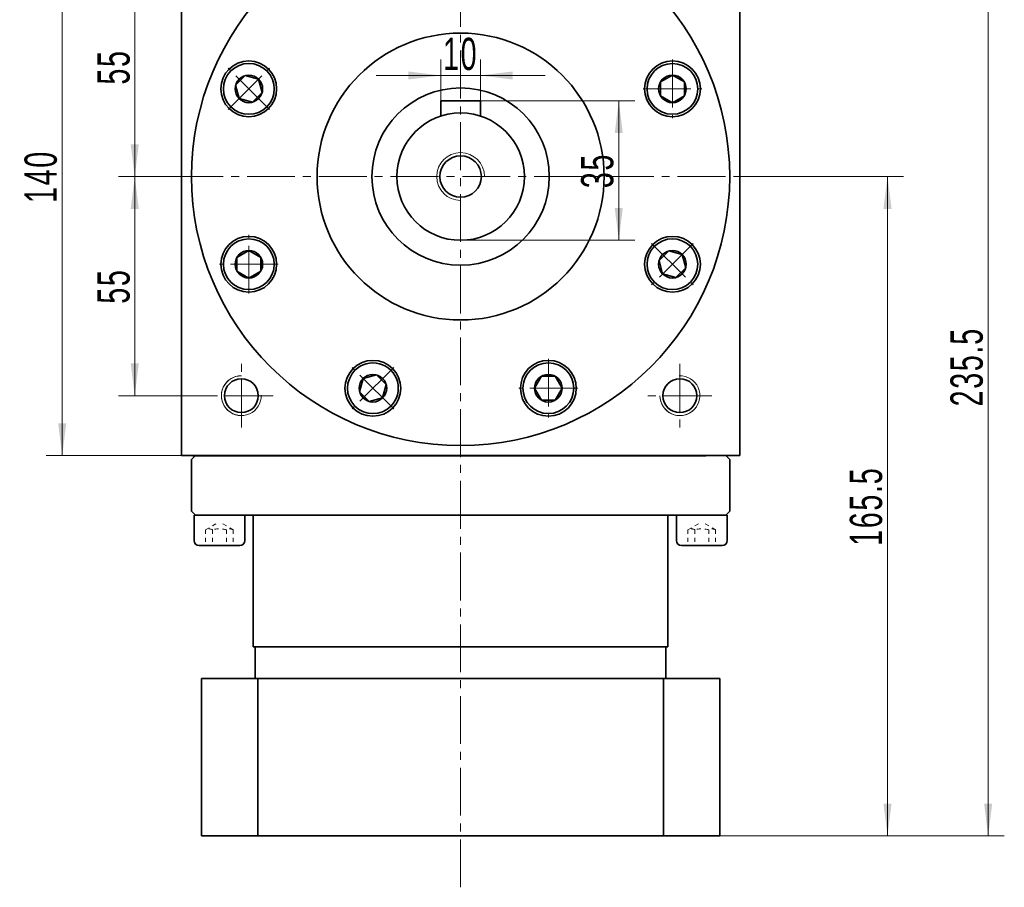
# Model space of a CAD drawing. Header units: millimetres. Extents: x 1594 to 2542, y 265 to 927.
# Tile 4 of 5: x 2092 to 2339, y 560 to 778. Entities that reach past the tile are written whole.
import ezdxf

# ---------------------------------------------------------------- set-up
doc = ezdxf.new("R2010")
doc.units = ezdxf.units.MM
doc.set_wipeout_variables(frame=1)
doc.linetypes.add('点画线', pattern=[18, 12, -2, 2, -2])
doc.linetypes.add('虚线', pattern=[2, 1, -1])
doc.layers.get('0').update_dxf_attribs({"lineweight": 35})
for name, color, linetype, lineweight in [('中心线层', 1, '点画线', 18), ('尺寸线层', 3, 'Continuous', 18), ('粗实线', 7, 'Continuous', 50), ('粗实线层', 7, 'Continuous', 35), ('虚线层', 6, '虚线', 18)]:
    doc.layers.add(name, color=color, linetype=linetype, lineweight=lineweight)
doc.styles.add('标准', font='txt', dxfattribs={"width": 0.667})
doc.dimstyles.new('a4-1-1.5', dxfattribs={"dimtxt": 4.5, "dimasz": 4.5, "dimexe": 2.25, "dimexo": 0, "dimgap": 0.75, "dimtad": 1, "dimdec": 3, "dimdsep": 46, "dimtxsty": '标准', "dimblk": '_CAXARROW', "dimcen": 0, "dimdle": 9, "dimazin": 2, "dimtfac": 0.707107, "dimtdec": 3, "dimtix": 1, "dimtmove": 2, "dimatfit": 3, "dimfxl": 0, "dimfrac": 2, "dimtolj": 1, "dimarcsym": 0})

# ---------------------------------------------------------------- blocks, each defined once
blk = doc.blocks.new('*X24')
at = {"layer": '尺寸线层', "linetype": 'Continuous'}
for points in [[(2121.08, 793.42), (2120.07, 785.32), (2122.09, 785.32)], [(2121.08, 738.42), (2120.07, 746.52), (2122.09, 746.52)]]:
    blk.add_hatch(color=0, dxfattribs=at).paths.add_polyline_path(points, flags=0)
at = {"layer": '尺寸线层', "color": 0, "linetype": 'Continuous'}
for p, q in [((2139.82, 793.42), (2117.03, 793.42)), ((2121.08, 738.42), (2121.08, 793.42)), ((2131.26, 738.42), (2117.03, 738.42))]:
    blk.add_line(p, q, dxfattribs=at)
at = {"layer": '尺寸线层', "color": 0, "insert": (2115.81, 765.92), "char_height": 8.1, "width": 16.2, "attachment_point": 5, "rotation": 90, "line_spacing_factor": 1.15057, "style": '标准'}
blk.add_mtext('\\T1.1;55', dxfattribs=at)
blk = doc.blocks.new('_CAXARROW')
blk.add_hatch(color=0).paths.add_polyline_path([(0, 0), (-1, 0.125), (-1, -0.125)], flags=0)
blk = doc.blocks.new('*X25')
at = {"layer": '尺寸线层', "linetype": 'Continuous'}
for points in [[(2121.08, 738.42), (2122.09, 730.32), (2120.07, 730.32)], [(2121.08, 683.42), (2122.09, 691.52), (2120.07, 691.52)]]:
    blk.add_hatch(color=0, dxfattribs=at).paths.add_polyline_path(points, flags=0)
at = {"layer": '尺寸线层', "color": 0, "linetype": 'Continuous'}
for p, q in [((2131.26, 738.42), (2117.03, 738.42)), ((2121.08, 738.42), (2121.08, 683.42)), ((2139.82, 683.42), (2117.03, 683.42))]:
    blk.add_line(p, q, dxfattribs=at)
at = {"layer": '尺寸线层', "color": 0, "insert": (2115.81, 710.92), "char_height": 8.1, "width": 16.2, "attachment_point": 5, "rotation": 90, "line_spacing_factor": 1.15057, "style": '标准'}
blk.add_mtext('\\T1.1;55', dxfattribs=at)
blk = doc.blocks.new('*X26')
at = {"layer": '尺寸线层', "linetype": 'Continuous'}
for points in [[(2102.89, 808.42), (2103.9, 800.32), (2101.88, 800.32)], [(2102.89, 668.42), (2103.9, 676.52), (2101.88, 676.52)]]:
    blk.add_hatch(color=0, dxfattribs=at).paths.add_polyline_path(points, flags=0)
at = {"layer": '尺寸线层', "color": 0, "linetype": 'Continuous'}
for p, q in [((2132.82, 808.42), (2098.84, 808.42)), ((2102.89, 808.42), (2102.89, 668.42)), ((2135.69, 668.42), (2098.84, 668.42))]:
    blk.add_line(p, q, dxfattribs=at)
at = {"layer": '尺寸线层', "color": 0, "insert": (2097.53, 738.42), "char_height": 8.1, "width": 21.529, "attachment_point": 5, "rotation": 90, "line_spacing_factor": 1.15057, "style": '标准'}
blk.add_mtext('\\T1.1;140', dxfattribs=at)
blk = doc.blocks.new('*X27')
at = {"layer": '尺寸线层', "linetype": 'Continuous'}
for points in [[(2309.91, 738.42), (2310.92, 730.32), (2308.9, 730.32)], [(2309.91, 572.92), (2310.92, 581.02), (2308.9, 581.02)]]:
    blk.add_hatch(color=0, dxfattribs=at).paths.add_polyline_path(points, flags=0)
at = {"layer": '尺寸线层', "color": 0, "linetype": 'Continuous'}
for p, q in [((2271.57, 738.42), (2313.96, 738.42)), ((2309.91, 738.42), (2309.91, 572.92)), ((2267.82, 572.92), (2313.96, 572.92))]:
    blk.add_line(p, q, dxfattribs=at)
at = {"layer": '尺寸线层', "color": 0, "insert": (2304.55, 655.67), "char_height": 8.1, "width": 37.4509, "attachment_point": 5, "rotation": 90, "line_spacing_factor": 1.15057, "style": '标准'}
blk.add_mtext('\\T1.1;165.5', dxfattribs=at)
blk = doc.blocks.new('*X28')
at = {"layer": '尺寸线层', "linetype": 'Continuous'}
for points in [[(2335.16, 808.42), (2334.14, 800.32), (2336.17, 800.32)], [(2335.16, 572.92), (2334.14, 581.02), (2336.17, 581.02)]]:
    blk.add_hatch(color=0, dxfattribs=at).paths.add_polyline_path(points, flags=0)
at = {"layer": '尺寸线层', "color": 0, "linetype": 'Continuous'}
for p, q in [((2272.82, 808.42), (2339.21, 808.42)), ((2335.16, 572.92), (2335.16, 808.42)), ((2267.82, 572.92), (2339.21, 572.92))]:
    blk.add_line(p, q, dxfattribs=at)
at = {"layer": '尺寸线层', "color": 0, "insert": (2329.8, 690.67), "char_height": 8.1, "width": 37.8014, "attachment_point": 5, "rotation": 90, "line_spacing_factor": 1.15057, "style": '标准'}
blk.add_mtext('\\T1.1;235.5', dxfattribs=at)
blk = doc.blocks.new('*X29')
at = {"layer": '中心线层', "linetype": '点画线', "lineweight": 18}
for p, q in [((0, -7.37), (0, 7.37)), ((-7.37, 0), (7.37, 0))]:
    blk.add_line(p, q, dxfattribs=at)
at = {"layer": '粗实线层'}
for p, q in [((-3.46, 0), (-1.73, 3)), ((-1.73, 3), (1.73, 3)), ((3.46, 0), (1.73, 3)), ((3.46, 0), (1.73, 3)), ((-3.46, 0), (-1.73, -3)), ((3.46, 0), (1.73, -3)), ((-1.73, -3), (1.73, -3))]:
    blk.add_line(p, q, dxfattribs=at)
blk.add_circle((0, 0), 3.46, dxfattribs=at)
for start, end in [(0, 180), (180, 360)]:
    blk.add_arc((0, 0), 6.37, start, end, dxfattribs=at)
blk = doc.blocks.new('*X46')
at = {"layer": '尺寸线层', "linetype": 'Continuous'}
for points in [[(2242.5, 757.42), (2243.51, 749.32), (2241.48, 749.32)], [(2242.5, 722.42), (2243.51, 730.52), (2241.48, 730.52)]]:
    blk.add_hatch(color=0, dxfattribs=at).paths.add_polyline_path(points, flags=0)
at = {"layer": '尺寸线层', "color": 0, "linetype": 'Continuous'}
for p, q in [((2207.82, 757.42), (2246.55, 757.42)), ((2242.5, 757.42), (2242.5, 722.42)), ((2202.82, 722.42), (2246.55, 722.42))]:
    blk.add_line(p, q, dxfattribs=at)
at = {"layer": '尺寸线层', "color": 0, "insert": (2237.14, 739.92), "char_height": 8.1, "width": 16.2, "attachment_point": 5, "rotation": 90, "line_spacing_factor": 1.15057, "style": '标准'}
blk.add_mtext('\\T1.1;35', dxfattribs=at)
blk = doc.blocks.new('*X47')
at = {"layer": '尺寸线层', "linetype": 'Continuous'}
for points in [[(2197.82, 763.79), (2189.72, 762.78), (2189.72, 764.8)], [(2207.82, 763.79), (2215.92, 762.78), (2215.92, 764.8)]]:
    blk.add_hatch(color=0, dxfattribs=at).paths.add_polyline_path(points, flags=0)
at = {"layer": '尺寸线层', "color": 0, "linetype": 'Continuous'}
for p, q in [((2197.82, 757.42), (2197.82, 767.84)), ((2207.82, 757.42), (2207.82, 767.84)), ((2224.02, 763.79), (2181.62, 763.79))]:
    blk.add_line(p, q, dxfattribs=at)
at = {"layer": '尺寸线层', "color": 0, "insert": (2202.82, 769.15), "char_height": 8.1, "width": 16.2, "attachment_point": 5, "line_spacing_factor": 1.15057, "style": '标准'}
blk.add_mtext('\\T1.1;10', dxfattribs=at)

msp = doc.modelspace()

# ---------------------------------------------------------------- linework, layer by layer
at = {"color": 7, "linetype": 'Continuous', "lineweight": 0}
for centre, start, end in [((2147.8241, 683.4212), 90, 285), ((2257.8241, 683.4212), 180, 15)]:
    msp.add_arc(centre, 5, start, end, dxfattribs=at)
at = {"layer": '中心线层'}
for p, q in [((2202.8241, 560.0317), (2202.8241, 811.4212)), ((2131.2581, 738.4212), (2271.5741, 738.4212)), ((2147.8241, 675.4212), (2147.8241, 691.4212)), ((2257.8241, 691.4212), (2257.8241, 675.4212)), ((2155.8241, 683.4212), (2139.8241, 683.4212)), ((2265.8241, 683.4212), (2249.8241, 683.4212))]:
    msp.add_line(p, q, dxfattribs=at)
at = {"layer": '粗实线', "color": 0, "lineweight": 40}
msp.add_line((2135.6921, 668.4212), (2264.3241, 668.4212), dxfattribs=at)
msp.add_line((2135.6921, 668.4212), (2264.3241, 668.4212), dxfattribs=at)
at = {"layer": '粗实线层'}
for p, q in [((2132.8241, 668.4212), (2132.8241, 808.4212)), ((2272.8241, 668.4212), (2272.8241, 808.4212)), ((2207.8241, 757.4212), (2197.8241, 757.4212)), ((2197.8241, 757.4212), (2197.8241, 753.6198)), ((2207.8241, 757.4212), (2207.8241, 753.6198)), ((2136.3241, 668.4212), (2135.3241, 667.4212)), ((2135.3241, 667.4212), (2135.3241, 654.4212)), ((2136.3241, 668.4212), (2147.8241, 668.4212)), ((2270.3241, 667.4212), (2269.3241, 668.4212)), ((2270.3241, 654.4212), (2270.3241, 667.4212)), ((2136.3241, 653.4212), (2135.3241, 654.4212)), ((2148.6891, 653.4212), (2135.9591, 653.4212)), ((2135.9591, 653.4212), (2135.9591, 647.0542)), ((2136.3241, 653.4212), (2269.3241, 653.4212)), ((2148.6891, 647.0542), (2148.6891, 653.4212)), ((2150.8241, 620.4212), (2150.8241, 653.4212)), ((2254.8241, 620.4212), (2254.8241, 653.4212)), ((2256.9591, 653.4212), (2269.6891, 653.4212)), ((2256.9591, 647.0542), (2256.9591, 653.4212)), ((2269.3241, 653.4212), (2270.3241, 654.4212)), ((2269.6891, 653.4212), (2269.6891, 647.0542)), ((2137.2321, 645.7812), (2147.4161, 645.7812)), ((2268.4161, 645.7812), (2258.2321, 645.7812)), ((2150.8241, 620.4212), (2254.8241, 620.4212)), ((2151.3241, 612.4212), (2151.3241, 620.4212)), ((2254.3241, 612.4212), (2254.3241, 620.4212)), ((2267.8241, 612.4212), (2137.8241, 612.4212)), ((2137.8241, 572.9212), (2137.8241, 612.4212)), ((2151.9645, 572.9212), (2151.9645, 612.4212)), ((2253.6837, 572.9212), (2253.6837, 612.4212)), ((2267.8241, 572.9212), (2267.8241, 612.4212)), ((2137.8241, 572.9212), (2267.8241, 572.9212))]:
    msp.add_line(p, q, dxfattribs=at)
msp.add_lwpolyline([(2272.8241, 668.4212), (2132.8241, 668.4212)], dxfattribs=at)
for centre, radius in [((2202.8241, 738.4212), 67.5), ((2202.8241, 738.4212), 36), ((2149.6793, 760.4345), 7), ((2255.969, 760.4345), 7), ((2202.8241, 738.4212), 22.25), ((2202.8241, 738.4212), 16), ((2202.8241, 738.4212), 5.2), ((2149.6793, 716.4078), 7), ((2255.969, 716.4078), 7), ((2180.8108, 685.2763), 7), ((2224.8374, 685.2763), 7), ((2147.8241, 683.4212), 4.25), ((2257.8241, 683.4212), 4.25)]:
    msp.add_circle(centre, radius, dxfattribs=at)
at = {"layer": '粗实线层', "lineweight": 18}
for centre, radius, start, end in [((2202.8241, 738.4212), 6, 0, 270), ((2147.8241, 683.4212), 5, 90, 1.923165), ((2257.8241, 683.4212), 5, 180, 91.923165)]:
    msp.add_arc(centre, radius, start, end, dxfattribs=at)
at = {"layer": '粗实线层'}
for centre, start, end in [((2137.2321, 647.0542), 180, 270), ((2147.4161, 647.0542), 270, 0), ((2258.2321, 647.0542), 180, 270), ((2268.4161, 647.0542), 270, 0)]:
    msp.add_arc(centre, 1.273, start, end, dxfattribs=at)
at = {"layer": '虚线层'}
for p, q in [((2138.86, 649.7812), (2142.3241, 651.7812)), ((2138.86, 649.7812), (2138.86, 645.7812)), ((2140.5921, 649.7812), (2140.5921, 645.7812)), ((2145.7882, 649.7812), (2142.3241, 651.7812)), ((2144.0562, 649.7812), (2144.0562, 645.7812)), ((2145.7882, 649.7812), (2145.7882, 645.7812)), ((2259.86, 649.7812), (2263.3241, 651.7812)), ((2259.86, 649.7812), (2259.86, 645.7812)), ((2261.5921, 649.7812), (2261.5921, 645.7812)), ((2266.7882, 649.7812), (2263.3241, 651.7812)), ((2265.0562, 649.7812), (2265.0562, 645.7812)), ((2266.7882, 649.7812), (2266.7882, 645.7812))]:
    msp.add_line(p, q, dxfattribs=at)
for centre, radius, start, end in [((2139.7261, 648.0491), 1.9365, 63.434949, 116.565051), ((2142.3241, 643.201), 6.8043, 75.252867, 104.747133), ((2144.9222, 648.0491), 1.9365, 63.434949, 116.565051), ((2260.7261, 648.0491), 1.9365, 63.434949, 116.565051), ((2263.3241, 643.201), 6.8043, 75.252867, 104.747133), ((2265.9222, 648.0491), 1.9365, 63.434949, 116.565051)]:
    msp.add_arc(centre, radius, start, end, dxfattribs=at)

# ---------------------------------------------------------------- dimensions: what is measured, and where the dimension line sits
at = {"layer": '尺寸线层'}
for base, p1, p2, angle, picture, middle in [((2102.8901, 668.4212), (2132.8241, 808.4212), (2135.6921, 668.4212), 270, '*X26', (2097.5339, 738.4212)), ((2335.1555, 808.4212), (2267.8241, 572.9212), (2272.8241, 808.4212), 90, '*X28', (2329.7993, 690.6712)), ((2121.0799, 793.4212), (2131.2581, 738.4212), (2139.8241, 793.4212), 90, '*X24', (2115.8113, 765.9212)), ((2242.4957, 722.4212), (2207.8241, 757.4212), (2202.8241, 722.4212), 270, '*X46', (2237.1395, 739.9212)), ((2121.0799, 683.4212), (2131.2581, 738.4212), (2139.8241, 683.4212), 270, '*X25', (2115.8113, 710.9212)), ((2309.9105, 572.9212), (2271.5741, 738.4212), (2267.8241, 572.9212), 270, '*X27', (2304.5543, 655.6712))]:
    dim = msp.add_linear_dim(base=base, p1=p1, p2=p2, angle=angle, dimstyle='a4-1-1.5', override={"dimsah": 1, "dimtfill": 1, "dimtzin": 8}, dxfattribs=at)
    dim.commit()
    dim.dimension.update_dxf_attribs({"geometry": picture, "text_midpoint": middle})
dim = msp.add_linear_dim(base=(2197.8241, 763.79), p1=(2207.8241, 757.4212), p2=(2197.8241, 757.4212), dimstyle='a4-1-1.5', override={"dimsah": 1, "dimtfill": 1, "dimtzin": 8}, dxfattribs=at)
dim.commit()
dim.dimension.update_dxf_attribs({"geometry": '*X47', "text_midpoint": (2202.8241, 769.1462)})

# ---------------------------------------------------------------- next in the draw order: wipeouts: each hides what was drawn before it
for points in [[(2154.2018, 764.9262), (2154.1778, 764.95), (2154.1537, 764.9738), (2154.1295, 764.9973), (2154.1051, 765.0208), (2154.0807, 765.0441), (2154.0561, 765.0673), (2154.0313, 765.0904), (2154.0065, 765.1134), (2153.9815, 765.1362), (2153.9565, 765.1588), (2153.9312, 765.1814), (2153.9059, 765.2038), (2153.8805, 765.2261), (2153.8549, 765.2482), (2153.8292, 765.2702), (2153.8034, 765.292), (2153.7775, 765.3138), (2153.7515, 765.3354), (2153.7254, 765.3568), (2153.6991, 765.3781), (2153.6727, 765.3993), (2153.6463, 765.4203), (2153.6197, 765.4412), (2153.593, 765.462), (2153.5661, 765.4826), (2153.5392, 765.503), (2153.5122, 765.5233), (2153.4851, 765.5435), (2153.4578, 765.5635), (2153.4305, 765.5834), (2153.4305, 765.5834), (2153.1838, 765.7531), (2152.9293, 765.911), (2152.6678, 766.0568), (2152.3997, 766.1901), (2152.1256, 766.3106), (2151.8461, 766.4181), (2151.5619, 766.5124), (2151.2736, 766.5931), (2150.9818, 766.6603), (2150.6871, 766.7136), (2150.3903, 766.753), (2150.092, 766.7784), (2149.7927, 766.7898), (2149.4933, 766.7871), (2149.1944, 766.7703), (2148.8965, 766.7394), (2148.6005, 766.6946), (2148.3069, 766.6359), (2148.0163, 766.5634), (2147.7295, 766.4774), (2147.4471, 766.378), (2147.1696, 766.2654), (2146.8978, 766.1399), (2146.6321, 766.0017), (2146.3733, 765.8512), (2146.1218, 765.6887), (2145.8782, 765.5146), (2145.6431, 765.3292), (2145.417, 765.1329), (2145.2003, 764.9262), (2145.2003, 764.9262), (2144.9936, 764.7095), (2144.7974, 764.4834), (2144.6119, 764.2483), (2144.4378, 764.0047), (2144.2753, 763.7532), (2144.1248, 763.4944), (2143.9866, 763.2287), (2143.8611, 762.9569), (2143.7485, 762.6794), (2143.6491, 762.397), (2143.5631, 762.1102), (2143.4906, 761.8196), (2143.4319, 761.526), (2143.3871, 761.23), (2143.3563, 760.9321), (2143.3394, 760.6332), (2143.3367, 760.3338), (2143.3481, 760.0346), (2143.3735, 759.7362), (2143.4129, 759.4394), (2143.4662, 759.1447), (2143.5334, 758.8529), (2143.6141, 758.5646), (2143.7084, 758.2804), (2143.8159, 758.0009), (2143.9364, 757.7268), (2144.0697, 757.4587), (2144.2155, 757.1972), (2144.3734, 756.9428), (2144.5431, 756.696), (2144.5431, 756.696), (2144.563, 756.6687), (2144.583, 756.6415), (2144.6032, 756.6143), (2144.6235, 756.5873), (2144.644, 756.5604), (2144.6646, 756.5336), (2144.6853, 756.5069), (2144.7062, 756.4803), (2144.7272, 756.4538), (2144.7484, 756.4274), (2144.7697, 756.4012), (2144.7912, 756.375), (2144.8127, 756.349), (2144.8345, 756.3231), (2144.8563, 756.2973), (2144.8783, 756.2716), (2144.9005, 756.246), (2144.9227, 756.2206), (2144.9451, 756.1953), (2144.9677, 756.1701), (2144.9904, 756.145), (2145.0132, 756.12), (2145.0361, 756.0952), (2145.0592, 756.0704), (2145.0824, 756.0458), (2145.1057, 756.0214), (2145.1292, 755.997), (2145.1528, 755.9728), (2145.1765, 755.9487), (2145.2003, 755.9247), (2145.2003, 755.9247), (2145.442, 755.6953), (2145.6954, 755.4789), (2145.9598, 755.2761), (2146.2344, 755.0873), (2146.5186, 754.9132), (2146.8114, 754.7542), (2147.1122, 754.6107), (2147.42, 754.4832), (2147.7342, 754.372), (2148.0537, 754.2773), (2148.3777, 754.1995), (2148.7054, 754.1388), (2149.0357, 754.0953), (2149.3679, 754.0692), (2149.7011, 754.0605), (2150.0342, 754.0692), (2150.3664, 754.0953), (2150.6968, 754.1388), (2151.0244, 754.1995), (2151.3484, 754.2773), (2151.668, 754.372), (2151.9821, 754.4832), (2152.2899, 754.6107), (2152.5907, 754.7542), (2152.8836, 754.9132), (2153.1677, 755.0873), (2153.4423, 755.2761), (2153.7067, 755.4789), (2153.9601, 755.6953), (2154.2018, 755.9247), (2154.2018, 755.9247), (2154.4312, 756.1664), (2154.6476, 756.4198), (2154.8505, 756.6842), (2155.0392, 756.9588), (2155.2133, 757.243), (2155.3723, 757.5358), (2155.5158, 757.8366), (2155.6433, 758.1444), (2155.7545, 758.4586), (2155.8492, 758.7781), (2155.927, 759.1021), (2155.9877, 759.4298), (2156.0312, 759.7601), (2156.0573, 760.0923), (2156.0661, 760.4255), (2156.0573, 760.7586), (2156.0312, 761.0908), (2155.9877, 761.4212), (2155.927, 761.7488), (2155.8492, 762.0728), (2155.7545, 762.3923), (2155.6433, 762.7065), (2155.5158, 763.0143), (2155.3723, 763.3151), (2155.2133, 763.608), (2155.0392, 763.8921), (2154.8505, 764.1667), (2154.6476, 764.4311), (2154.4312, 764.6845)], [(2255.9472, 754.0605), (2255.981, 754.0605), (2256.0148, 754.0608), (2256.0486, 754.0613), (2256.0825, 754.0619), (2256.1163, 754.0627), (2256.1501, 754.0637), (2256.1839, 754.0649), (2256.2176, 754.0662), (2256.2514, 754.0677), (2256.2852, 754.0694), (2256.319, 754.0713), (2256.3527, 754.0734), (2256.3864, 754.0756), (2256.4202, 754.0781), (2256.4539, 754.0807), (2256.4876, 754.0834), (2256.5213, 754.0864), (2256.5549, 754.0895), (2256.5886, 754.0929), (2256.6222, 754.0964), (2256.6558, 754.1), (2256.6894, 754.1039), (2256.723, 754.1079), (2256.7566, 754.1121), (2256.7901, 754.1165), (2256.8236, 754.1211), (2256.8571, 754.1258), (2256.8905, 754.1307), (2256.924, 754.1358), (2256.9574, 754.1411), (2256.9574, 754.1411), (2257.2518, 754.1956), (2257.5433, 754.2638), (2257.8314, 754.3457), (2258.1152, 754.4411), (2258.3942, 754.5496), (2258.6679, 754.6712), (2258.9355, 754.8055), (2259.1965, 754.9523), (2259.4503, 755.1112), (2259.6963, 755.2818), (2259.9341, 755.4638), (2260.163, 755.6568), (2260.3826, 755.8604), (2260.5924, 756.074), (2260.7919, 756.2973), (2260.9807, 756.5297), (2261.1584, 756.7707), (2261.3245, 757.0199), (2261.4787, 757.2765), (2261.6207, 757.5402), (2261.7501, 757.8102), (2261.8667, 758.086), (2261.9701, 758.367), (2262.0603, 758.6525), (2262.1369, 758.9419), (2262.1998, 759.2347), (2262.2489, 759.5301), (2262.284, 759.8274), (2262.3052, 760.1261), (2262.3122, 760.4255), (2262.3122, 760.4255), (2262.3052, 760.7248), (2262.284, 761.0235), (2262.2489, 761.3208), (2262.1998, 761.6162), (2262.1369, 761.909), (2262.0603, 762.1984), (2261.9701, 762.484), (2261.8667, 762.7649), (2261.7501, 763.0407), (2261.6207, 763.3108), (2261.4787, 763.5744), (2261.3245, 763.8311), (2261.1584, 764.0802), (2260.9807, 764.3212), (2260.7919, 764.5536), (2260.5924, 764.7769), (2260.3826, 764.9906), (2260.163, 765.1941), (2259.9341, 765.3871), (2259.6963, 765.5691), (2259.4503, 765.7397), (2259.1965, 765.8986), (2258.9355, 766.0454), (2258.6679, 766.1797), (2258.3942, 766.3013), (2258.1152, 766.4099), (2257.8314, 766.5052), (2257.5433, 766.5871), (2257.2518, 766.6553), (2256.9574, 766.7098), (2256.9574, 766.7098), (2256.924, 766.7151), (2256.8905, 766.7202), (2256.8571, 766.7251), (2256.8236, 766.7298), (2256.7901, 766.7344), (2256.7566, 766.7388), (2256.723, 766.743), (2256.6894, 766.747), (2256.6558, 766.7509), (2256.6222, 766.7546), (2256.5886, 766.7581), (2256.5549, 766.7614), (2256.5213, 766.7645), (2256.4876, 766.7675), (2256.4539, 766.7703), (2256.4202, 766.7729), (2256.3864, 766.7753), (2256.3527, 766.7775), (2256.319, 766.7796), (2256.2852, 766.7815), (2256.2514, 766.7832), (2256.2176, 766.7847), (2256.1839, 766.7861), (2256.1501, 766.7872), (2256.1163, 766.7882), (2256.0825, 766.789), (2256.0486, 766.7896), (2256.0148, 766.7901), (2255.981, 766.7904), (2255.9472, 766.7905), (2255.9472, 766.7905), (2255.6141, 766.7817), (2255.2819, 766.7556), (2254.9515, 766.7121), (2254.6238, 766.6514), (2254.2998, 766.5736), (2253.9803, 766.4789), (2253.6662, 766.3677), (2253.3583, 766.2402), (2253.0576, 766.0967), (2252.7647, 765.9377), (2252.4806, 765.7636), (2252.206, 765.5748), (2251.9416, 765.372), (2251.6882, 765.1556), (2251.4465, 764.9262), (2251.2171, 764.6845), (2251.0007, 764.4311), (2250.7978, 764.1667), (2250.6091, 763.8921), (2250.435, 763.608), (2250.2759, 763.3151), (2250.1325, 763.0143), (2250.005, 762.7065), (2249.8937, 762.3923), (2249.7991, 762.0728), (2249.7213, 761.7488), (2249.6606, 761.4212), (2249.6171, 761.0908), (2249.5909, 760.7586), (2249.5822, 760.4255), (2249.5822, 760.4255), (2249.5909, 760.0923), (2249.6171, 759.7601), (2249.6606, 759.4298), (2249.7213, 759.1021), (2249.7991, 758.7781), (2249.8937, 758.4586), (2250.005, 758.1444), (2250.1325, 757.8366), (2250.2759, 757.5358), (2250.435, 757.243), (2250.6091, 756.9588), (2250.7978, 756.6842), (2251.0007, 756.4198), (2251.2171, 756.1664), (2251.4465, 755.9247), (2251.6882, 755.6953), (2251.9416, 755.4789), (2252.206, 755.2761), (2252.4806, 755.0873), (2252.7647, 754.9132), (2253.0576, 754.7542), (2253.3583, 754.6107), (2253.6662, 754.4832), (2253.9803, 754.372), (2254.2998, 754.2773), (2254.6238, 754.1995), (2254.9515, 754.1388), (2255.2819, 754.0953), (2255.6141, 754.0692)], [(2149.7011, 722.7819), (2149.6672, 722.7818), (2149.6334, 722.7815), (2149.5996, 722.7811), (2149.5658, 722.7804), (2149.532, 722.7796), (2149.4982, 722.7786), (2149.4644, 722.7775), (2149.4306, 722.7761), (2149.3968, 722.7746), (2149.3631, 722.7729), (2149.3293, 722.771), (2149.2956, 722.7689), (2149.2618, 722.7667), (2149.2281, 722.7643), (2149.1944, 722.7617), (2149.1607, 722.7589), (2149.127, 722.7559), (2149.0933, 722.7528), (2149.0597, 722.7495), (2149.026, 722.746), (2148.9924, 722.7423), (2148.9588, 722.7384), (2148.9253, 722.7344), (2148.8917, 722.7302), (2148.8582, 722.7258), (2148.8247, 722.7212), (2148.7912, 722.7165), (2148.7577, 722.7116), (2148.7243, 722.7065), (2148.6909, 722.7012), (2148.6909, 722.7012), (2148.3965, 722.6467), (2148.1049, 722.5785), (2147.8169, 722.4966), (2147.5331, 722.4013), (2147.254, 722.2927), (2146.9804, 722.1711), (2146.7128, 722.0368), (2146.4518, 721.89), (2146.198, 721.7311), (2145.9519, 721.5605), (2145.7142, 721.3785), (2145.4852, 721.1855), (2145.2656, 720.982), (2145.0558, 720.7683), (2144.8563, 720.545), (2144.6675, 720.3126), (2144.4899, 720.0716), (2144.3238, 719.8225), (2144.1696, 719.5658), (2144.0276, 719.3022), (2143.8982, 719.0321), (2143.7816, 718.7563), (2143.6781, 718.4754), (2143.588, 718.1898), (2143.5114, 717.9004), (2143.4484, 717.6076), (2143.3994, 717.3122), (2143.3642, 717.0149), (2143.3431, 716.7162), (2143.3361, 716.4169), (2143.3361, 716.4169), (2143.3431, 716.1175), (2143.3642, 715.8188), (2143.3994, 715.5215), (2143.4484, 715.2261), (2143.5114, 714.9334), (2143.588, 714.6439), (2143.6781, 714.3584), (2143.7816, 714.0774), (2143.8982, 713.8016), (2144.0276, 713.5316), (2144.1696, 713.2679), (2144.3238, 713.0113), (2144.4899, 712.7621), (2144.6675, 712.5211), (2144.8563, 712.2887), (2145.0558, 712.0654), (2145.2656, 711.8518), (2145.4852, 711.6482), (2145.7142, 711.4552), (2145.9519, 711.2732), (2146.198, 711.1026), (2146.4518, 710.9437), (2146.7128, 710.7969), (2146.9804, 710.6626), (2147.254, 710.541), (2147.5331, 710.4325), (2147.8169, 710.3371), (2148.1049, 710.2552), (2148.3965, 710.187), (2148.6909, 710.1325), (2148.6909, 710.1325), (2148.7243, 710.1273), (2148.7577, 710.1222), (2148.7912, 710.1172), (2148.8247, 710.1125), (2148.8582, 710.1079), (2148.8917, 710.1035), (2148.9253, 710.0993), (2148.9588, 710.0953), (2148.9924, 710.0914), (2149.026, 710.0878), (2149.0597, 710.0843), (2149.0933, 710.0809), (2149.127, 710.0778), (2149.1607, 710.0748), (2149.1944, 710.0721), (2149.2281, 710.0695), (2149.2618, 710.067), (2149.2956, 710.0648), (2149.3293, 710.0627), (2149.3631, 710.0608), (2149.3968, 710.0591), (2149.4306, 710.0576), (2149.4644, 710.0563), (2149.4982, 710.0551), (2149.532, 710.0541), (2149.5658, 710.0533), (2149.5996, 710.0527), (2149.6334, 710.0522), (2149.6672, 710.052), (2149.7011, 710.0519), (2149.7011, 710.0519), (2150.0342, 710.0606), (2150.3664, 710.0867), (2150.6968, 710.1302), (2151.0244, 710.191), (2151.3484, 710.2687), (2151.668, 710.3634), (2151.9821, 710.4746), (2152.2899, 710.6021), (2152.5907, 710.7456), (2152.8836, 710.9046), (2153.1677, 711.0787), (2153.4423, 711.2675), (2153.7067, 711.4703), (2153.9601, 711.6867), (2154.2018, 711.9161), (2154.4312, 712.1578), (2154.6476, 712.4112), (2154.8505, 712.6756), (2155.0392, 712.9502), (2155.2133, 713.2344), (2155.3723, 713.5272), (2155.5158, 713.828), (2155.6433, 714.1358), (2155.7545, 714.45), (2155.8492, 714.7695), (2155.927, 715.0935), (2155.9877, 715.4212), (2156.0312, 715.7515), (2156.0573, 716.0837), (2156.0661, 716.4169), (2156.0661, 716.4169), (2156.0573, 716.75), (2156.0312, 717.0822), (2155.9877, 717.4126), (2155.927, 717.7402), (2155.8492, 718.0642), (2155.7545, 718.3838), (2155.6433, 718.6979), (2155.5158, 719.0057), (2155.3723, 719.3065), (2155.2133, 719.5994), (2155.0392, 719.8835), (2154.8505, 720.1581), (2154.6476, 720.4225), (2154.4312, 720.6759), (2154.2018, 720.9176), (2153.9601, 721.147), (2153.7067, 721.3634), (2153.4423, 721.5663), (2153.1677, 721.755), (2152.8836, 721.9291), (2152.5907, 722.0881), (2152.2899, 722.2316), (2151.9821, 722.3591), (2151.668, 722.4703), (2151.3484, 722.565), (2151.0244, 722.6428), (2150.6968, 722.7035), (2150.3664, 722.747), (2150.0342, 722.7731)], [(2251.4465, 711.9161), (2251.4704, 711.8923), (2251.4945, 711.8686), (2251.5188, 711.845), (2251.5431, 711.8215), (2251.5676, 711.7982), (2251.5922, 711.775), (2251.6169, 711.7519), (2251.6418, 711.729), (2251.6667, 711.7062), (2251.6918, 711.6835), (2251.717, 711.6609), (2251.7423, 711.6385), (2251.7678, 711.6163), (2251.7934, 711.5941), (2251.819, 711.5721), (2251.8448, 711.5503), (2251.8707, 711.5285), (2251.8968, 711.507), (2251.9229, 711.4855), (2251.9492, 711.4642), (2251.9755, 711.443), (2252.002, 711.422), (2252.0286, 711.4011), (2252.0553, 711.3804), (2252.0821, 711.3598), (2252.109, 711.3393), (2252.1361, 711.319), (2252.1632, 711.2988), (2252.1904, 711.2788), (2252.2178, 711.2589), (2252.2178, 711.2589), (2252.4645, 711.0892), (2252.7189, 710.9313), (2252.9805, 710.7855), (2253.2486, 710.6523), (2253.5227, 710.5317), (2253.8022, 710.4242), (2254.0864, 710.33), (2254.3747, 710.2492), (2254.6665, 710.182), (2254.9611, 710.1287), (2255.258, 710.0893), (2255.5563, 710.0639), (2255.8555, 710.0525), (2256.1549, 710.0553), (2256.4539, 710.0721), (2256.7517, 710.1029), (2257.0478, 710.1477), (2257.3414, 710.2064), (2257.6319, 710.2789), (2257.9187, 710.3649), (2258.2012, 710.4643), (2258.4786, 710.5769), (2258.7505, 710.7024), (2259.0161, 710.8406), (2259.275, 710.9911), (2259.5265, 711.1536), (2259.77, 711.3277), (2260.0052, 711.5132), (2260.2313, 711.7094), (2260.4479, 711.9161), (2260.4479, 711.9161), (2260.6546, 712.1328), (2260.8509, 712.3589), (2261.0363, 712.594), (2261.2105, 712.8376), (2261.373, 713.0891), (2261.5235, 713.3479), (2261.6616, 713.6136), (2261.7872, 713.8854), (2261.8998, 714.1629), (2261.9992, 714.4453), (2262.0852, 714.7321), (2262.1576, 715.0227), (2262.2163, 715.3163), (2262.2612, 715.6123), (2262.292, 715.9102), (2262.3088, 716.2091), (2262.3115, 716.5086), (2262.3002, 716.8078), (2262.2748, 717.1061), (2262.2354, 717.4029), (2262.182, 717.6976), (2262.1149, 717.9894), (2262.0341, 718.2777), (2261.9399, 718.5619), (2261.8324, 718.8414), (2261.7118, 719.1155), (2261.5785, 719.3836), (2261.4328, 719.6452), (2261.2749, 719.8996), (2261.1052, 720.1463), (2261.1052, 720.1463), (2261.0853, 720.1736), (2261.0653, 720.2009), (2261.0451, 720.228), (2261.0248, 720.255), (2261.0043, 720.2819), (2260.9837, 720.3088), (2260.963, 720.3355), (2260.9421, 720.3621), (2260.921, 720.3885), (2260.8999, 720.4149), (2260.8786, 720.4412), (2260.8571, 720.4673), (2260.8355, 720.4933), (2260.8138, 720.5192), (2260.7919, 720.545), (2260.7699, 720.5707), (2260.7478, 720.5963), (2260.7255, 720.6217), (2260.7031, 720.647), (2260.6806, 720.6723), (2260.6579, 720.6973), (2260.6351, 720.7223), (2260.6122, 720.7471), (2260.5891, 720.7719), (2260.5659, 720.7965), (2260.5426, 720.8209), (2260.5191, 720.8453), (2260.4955, 720.8695), (2260.4718, 720.8936), (2260.4479, 720.9176), (2260.4479, 720.9176), (2260.2062, 721.147), (2259.9528, 721.3634), (2259.6885, 721.5663), (2259.4138, 721.755), (2259.1297, 721.9291), (2258.8369, 722.0881), (2258.5361, 722.2316), (2258.2282, 722.3591), (2257.9141, 722.4703), (2257.5946, 722.565), (2257.2706, 722.6428), (2256.9429, 722.7035), (2256.6125, 722.747), (2256.2803, 722.7731), (2255.9472, 722.7819), (2255.6141, 722.7731), (2255.2819, 722.747), (2254.9515, 722.7035), (2254.6238, 722.6428), (2254.2998, 722.565), (2253.9803, 722.4703), (2253.6662, 722.3591), (2253.3583, 722.2316), (2253.0576, 722.0881), (2252.7647, 721.9291), (2252.4806, 721.755), (2252.206, 721.5663), (2251.9416, 721.3634), (2251.6882, 721.147), (2251.4465, 720.9176), (2251.4465, 720.9176), (2251.2171, 720.6759), (2251.0007, 720.4225), (2250.7978, 720.1581), (2250.6091, 719.8835), (2250.435, 719.5994), (2250.2759, 719.3065), (2250.1325, 719.0057), (2250.005, 718.6979), (2249.8937, 718.3838), (2249.7991, 718.0642), (2249.7213, 717.7402), (2249.6606, 717.4126), (2249.6171, 717.0822), (2249.5909, 716.75), (2249.5822, 716.4169), (2249.5909, 716.0837), (2249.6171, 715.7515), (2249.6606, 715.4212), (2249.7213, 715.0935), (2249.7991, 714.7695), (2249.8937, 714.45), (2250.005, 714.1358), (2250.1325, 713.828), (2250.2759, 713.5272), (2250.435, 713.2344), (2250.6091, 712.9502), (2250.7978, 712.6756), (2251.0007, 712.4112), (2251.2171, 712.1578)], [(2176.3191, 689.7988), (2176.2953, 689.7748), (2176.2715, 689.7507), (2176.2479, 689.7265), (2176.2245, 689.7022), (2176.2011, 689.6777), (2176.1779, 689.6531), (2176.1549, 689.6284), (2176.1319, 689.6035), (2176.1091, 689.5786), (2176.0865, 689.5535), (2176.0639, 689.5283), (2176.0415, 689.5029), (2176.0192, 689.4775), (2175.9971, 689.4519), (2175.9751, 689.4263), (2175.9532, 689.4005), (2175.9315, 689.3745), (2175.9099, 689.3485), (2175.8885, 689.3224), (2175.8672, 689.2961), (2175.846, 689.2698), (2175.825, 689.2433), (2175.8041, 689.2167), (2175.7833, 689.19), (2175.7627, 689.1632), (2175.7423, 689.1363), (2175.7219, 689.1092), (2175.7018, 689.0821), (2175.6817, 689.0548), (2175.6619, 689.0275), (2175.6619, 689.0275), (2175.4922, 688.7808), (2175.3343, 688.5264), (2175.1885, 688.2648), (2175.0552, 687.9967), (2174.9347, 687.7226), (2174.8272, 687.4431), (2174.7329, 687.1589), (2174.6521, 686.8706), (2174.585, 686.5788), (2174.5317, 686.2842), (2174.4923, 685.9873), (2174.4668, 685.689), (2174.4555, 685.3898), (2174.4582, 685.0904), (2174.475, 684.7914), (2174.5059, 684.4936), (2174.5507, 684.1975), (2174.6094, 683.9039), (2174.6818, 683.6134), (2174.7679, 683.3266), (2174.8673, 683.0441), (2174.9799, 682.7667), (2175.1054, 682.4948), (2175.2436, 682.2292), (2175.3941, 681.9703), (2175.5566, 681.7188), (2175.7307, 681.4752), (2175.9161, 681.2401), (2176.1124, 681.014), (2176.3191, 680.7974), (2176.3191, 680.7974), (2176.5357, 680.5907), (2176.7619, 680.3944), (2176.997, 680.209), (2177.2406, 680.0348), (2177.4921, 679.8723), (2177.7509, 679.7218), (2178.0166, 679.5836), (2178.2884, 679.4581), (2178.5659, 679.3455), (2178.8483, 679.2461), (2179.1351, 679.1601), (2179.4256, 679.0877), (2179.7193, 679.029), (2180.0153, 678.9841), (2180.3132, 678.9533), (2180.6121, 678.9365), (2180.9115, 678.9337), (2181.2107, 678.9451), (2181.5091, 678.9705), (2181.8059, 679.0099), (2182.1005, 679.0633), (2182.3924, 679.1304), (2182.6807, 679.2112), (2182.9649, 679.3054), (2183.2443, 679.4129), (2183.5184, 679.5335), (2183.7866, 679.6668), (2184.0481, 679.8125), (2184.3025, 679.9704), (2184.5492, 680.1401), (2184.5492, 680.1401), (2184.5766, 680.16), (2184.6038, 680.18), (2184.631, 680.2002), (2184.658, 680.2205), (2184.6849, 680.241), (2184.7117, 680.2616), (2184.7384, 680.2823), (2184.765, 680.3032), (2184.7915, 680.3243), (2184.8179, 680.3454), (2184.8441, 680.3667), (2184.8703, 680.3882), (2184.8963, 680.4098), (2184.9222, 680.4315), (2184.948, 680.4534), (2184.9737, 680.4754), (2184.9992, 680.4975), (2185.0247, 680.5198), (2185.05, 680.5422), (2185.0752, 680.5647), (2185.1003, 680.5874), (2185.1253, 680.6102), (2185.1501, 680.6331), (2185.1748, 680.6562), (2185.1994, 680.6794), (2185.2239, 680.7027), (2185.2483, 680.7262), (2185.2725, 680.7498), (2185.2966, 680.7735), (2185.3206, 680.7974), (2185.3206, 680.7974), (2185.55, 681.0391), (2185.7664, 681.2925), (2185.9692, 681.5568), (2186.158, 681.8315), (2186.3321, 682.1156), (2186.4911, 682.4084), (2186.6346, 682.7092), (2186.7621, 683.0171), (2186.8733, 683.3312), (2186.968, 683.6507), (2187.0457, 683.9747), (2187.1065, 684.3024), (2187.15, 684.6328), (2187.1761, 684.965), (2187.1848, 685.2981), (2187.1761, 685.6312), (2187.15, 685.9634), (2187.1065, 686.2938), (2187.0457, 686.6214), (2186.968, 686.9455), (2186.8733, 687.265), (2186.7621, 687.5791), (2186.6346, 687.887), (2186.4911, 688.1877), (2186.3321, 688.4806), (2186.158, 688.7647), (2185.9692, 689.0393), (2185.7664, 689.3037), (2185.55, 689.5571), (2185.3206, 689.7988), (2185.3206, 689.7988), (2185.0789, 690.0282), (2184.8255, 690.2446), (2184.5611, 690.4475), (2184.2865, 690.6362), (2184.0023, 690.8103), (2183.7095, 690.9693), (2183.4087, 691.1128), (2183.1008, 691.2403), (2182.7867, 691.3516), (2182.4672, 691.4462), (2182.1432, 691.524), (2181.8155, 691.5847), (2181.4852, 691.6282), (2181.153, 691.6544), (2180.8198, 691.6631), (2180.4867, 691.6544), (2180.1545, 691.6282), (2179.8241, 691.5847), (2179.4965, 691.524), (2179.1725, 691.4462), (2178.8529, 691.3516), (2178.5388, 691.2403), (2178.231, 691.1128), (2177.9302, 690.9693), (2177.6373, 690.8103), (2177.3532, 690.6362), (2177.0786, 690.4475), (2176.8142, 690.2446), (2176.5608, 690.0282)], [(2218.4634, 685.2981), (2218.4635, 685.2643), (2218.4638, 685.2305), (2218.4642, 685.1966), (2218.4649, 685.1628), (2218.4657, 685.129), (2218.4667, 685.0952), (2218.4678, 685.0614), (2218.4692, 685.0276), (2218.4707, 684.9939), (2218.4724, 684.9601), (2218.4743, 684.9263), (2218.4764, 684.8926), (2218.4786, 684.8588), (2218.481, 684.8251), (2218.4836, 684.7914), (2218.4864, 684.7577), (2218.4894, 684.724), (2218.4925, 684.6903), (2218.4958, 684.6567), (2218.4993, 684.6231), (2218.503, 684.5894), (2218.5069, 684.5559), (2218.5109, 684.5223), (2218.5151, 684.4887), (2218.5195, 684.4552), (2218.5241, 684.4217), (2218.5288, 684.3882), (2218.5337, 684.3548), (2218.5388, 684.3213), (2218.5441, 684.2879), (2218.5441, 684.2879), (2218.5986, 683.9935), (2218.6668, 683.702), (2218.7487, 683.4139), (2218.844, 683.1301), (2218.9526, 682.851), (2219.0742, 682.5774), (2219.2085, 682.3098), (2219.3553, 682.0488), (2219.5141, 681.795), (2219.6848, 681.5489), (2219.8668, 681.3112), (2220.0598, 681.0823), (2220.2633, 680.8627), (2220.477, 680.6529), (2220.7003, 680.4534), (2220.9327, 680.2646), (2221.1737, 680.0869), (2221.4228, 679.9208), (2221.6795, 679.7666), (2221.9431, 679.6246), (2222.2131, 679.4952), (2222.4889, 679.3786), (2222.7699, 679.2751), (2223.0555, 679.185), (2223.3449, 679.1084), (2223.6377, 679.0455), (2223.933, 678.9964), (2224.2304, 678.9612), (2224.5291, 678.9401), (2224.8284, 678.9331), (2224.8284, 678.9331), (2225.1278, 678.9401), (2225.4265, 678.9612), (2225.7238, 678.9964), (2226.0192, 679.0455), (2226.3119, 679.1084), (2226.6014, 679.185), (2226.8869, 679.2751), (2227.1679, 679.3786), (2227.4437, 679.4952), (2227.7137, 679.6246), (2227.9774, 679.7666), (2228.234, 679.9208), (2228.4832, 680.0869), (2228.7242, 680.2646), (2228.9566, 680.4534), (2229.1799, 680.6529), (2229.3935, 680.8627), (2229.5971, 681.0823), (2229.7901, 681.3112), (2229.9721, 681.5489), (2230.1427, 681.795), (2230.3016, 682.0488), (2230.4483, 682.3098), (2230.5827, 682.5774), (2230.7042, 682.851), (2230.8128, 683.1301), (2230.9082, 683.4139), (2230.9901, 683.702), (2231.0583, 683.9935), (2231.1128, 684.2879), (2231.1128, 684.2879), (2231.118, 684.3213), (2231.1231, 684.3548), (2231.1281, 684.3882), (2231.1328, 684.4217), (2231.1374, 684.4552), (2231.1418, 684.4887), (2231.146, 684.5223), (2231.15, 684.5559), (2231.1539, 684.5894), (2231.1575, 684.6231), (2231.161, 684.6567), (2231.1643, 684.6903), (2231.1675, 684.724), (2231.1704, 684.7577), (2231.1732, 684.7914), (2231.1758, 684.8251), (2231.1783, 684.8588), (2231.1805, 684.8926), (2231.1826, 684.9263), (2231.1844, 684.9601), (2231.1862, 684.9939), (2231.1877, 685.0276), (2231.189, 685.0614), (2231.1902, 685.0952), (2231.1912, 685.129), (2231.192, 685.1628), (2231.1926, 685.1966), (2231.1931, 685.2305), (2231.1933, 685.2643), (2231.1934, 685.2981), (2231.1934, 685.2981), (2231.1847, 685.6312), (2231.1586, 685.9634), (2231.1151, 686.2938), (2231.0543, 686.6214), (2230.9765, 686.9455), (2230.8819, 687.265), (2230.7707, 687.5791), (2230.6431, 687.887), (2230.4997, 688.1877), (2230.3407, 688.4806), (2230.1666, 688.7647), (2229.9778, 689.0393), (2229.775, 689.3037), (2229.5585, 689.5571), (2229.3292, 689.7988), (2229.0874, 690.0282), (2228.8341, 690.2446), (2228.5697, 690.4475), (2228.2951, 690.6362), (2228.0109, 690.8103), (2227.7181, 690.9693), (2227.4173, 691.1128), (2227.1094, 691.2403), (2226.7953, 691.3516), (2226.4758, 691.4462), (2226.1518, 691.524), (2225.8241, 691.5847), (2225.4938, 691.6282), (2225.1615, 691.6544), (2224.8284, 691.6631), (2224.8284, 691.6631), (2224.4953, 691.6544), (2224.1631, 691.6282), (2223.8327, 691.5847), (2223.5051, 691.524), (2223.181, 691.4462), (2222.8615, 691.3516), (2222.5474, 691.2403), (2222.2396, 691.1128), (2221.9388, 690.9693), (2221.6459, 690.8103), (2221.3618, 690.6362), (2221.0872, 690.4475), (2220.8228, 690.2446), (2220.5694, 690.0282), (2220.3277, 689.7988), (2220.0983, 689.5571), (2219.8819, 689.3037), (2219.679, 689.0393), (2219.4903, 688.7647), (2219.3162, 688.4806), (2219.1572, 688.1877), (2219.0137, 687.887), (2218.8862, 687.5791), (2218.775, 687.265), (2218.6803, 686.9455), (2218.6025, 686.6214), (2218.5418, 686.2938), (2218.4983, 685.9634), (2218.4722, 685.6312)]]:
    msp.add_wipeout(points).dxf.layer = '粗实线层'

# ---------------------------------------------------------------- next in the draw order: block references
at = {"layer": '粗实线层'}
for p, rotation in [((2149.7011, 760.4255), 45.00000000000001), ((2255.9472, 760.4255), 270), ((2255.9472, 716.4169), 225.0000000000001), ((2149.7011, 716.4169), 90), ((2180.8198, 685.2981), 135.0000000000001), ((2224.8284, 685.2981), 180)]:
    msp.add_blockref('*X29', p, dxfattribs=dict(at, rotation=rotation))

doc.saveas('drawing.dxf')
